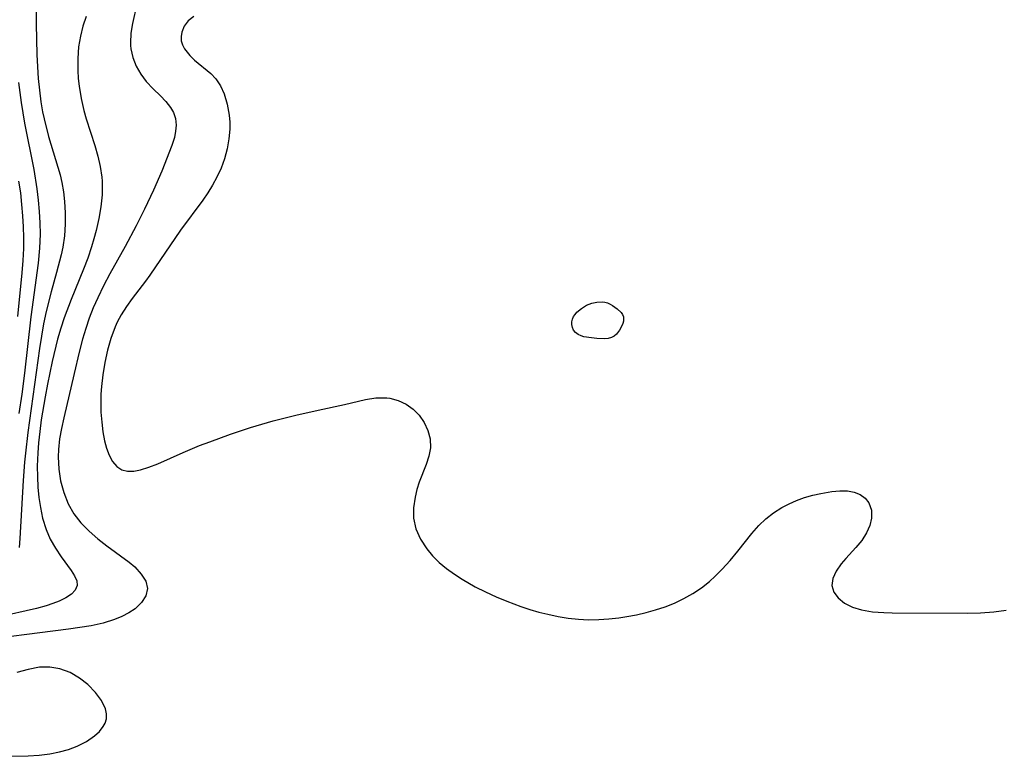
# Model space of a CAD drawing. Header units: inches. Extents: x 1073367 to 1082519, y 1569854 to 1574957.
# Tile 210 of 256: x 1076804 to 1076950, y 1573599 to 1573707. Entities that reach past the tile are written whole.
import ezdxf

# ---------------------------------------------------------------- set-up
doc = ezdxf.new("R2010")
doc.units = ezdxf.units.IN
doc.header["$MEASUREMENT"] = 0
doc.layers.add('CGG_CurvaNivelLidar_v1', color=7, linetype='Continuous', lineweight=30, true_color=0x008008)

msp = doc.modelspace()

# ---------------------------------------------------------------- linework, layer by layer
at = {"layer": 'CGG_CurvaNivelLidar_v1'}
for points in [[(1076806.8301, 1573710.2384, 67.5), (1076806.8651, 1573706.6799, 67.5), (1076806.988, 1573702.0728, 67.5), (1076807.2033, 1573698.5871, 67.5), (1076807.3704, 1573696.8559, 67.5), (1076807.5948, 1573695.137, 67.5), (1076807.8449, 1573693.6725, 67.5), (1076808.0583, 1573692.6345, 67.5), (1076808.7062, 1573690.0434, 67.5), (1076810.1021, 1573685.4961, 67.5), (1076810.4085, 1573684.3748, 67.5), (1076810.6661, 1573683.2449, 67.5), (1076810.9015, 1573681.849, 67.5), (1076811.0617, 1573680.4415, 67.5), (1076811.1706, 1573678.7596, 67.5), (1076811.1783, 1573677.0736, 67.5), (1076811.065, 1573675.3841, 67.5), (1076810.8265, 1573673.7038, 67.5), (1076810.5904, 1573672.5568, 67.5), (1076809.9127, 1573669.9752, 67.5), (1076809.0821, 1573667.0814, 67.5), (1076808.3599, 1573664.1982, 67.5), (1076807.9914, 1573662.3791, 67.5), (1076807.3975, 1573658.7433, 67.5), (1076805.6772, 1573646.3396, 67.5), (1076805.295, 1573643.2888, 67.5), (1076805.1589, 1573641.9437, 67.5), (1076804.9487, 1573639.2593, 67.5), (1076804.4676, 1573630.6736, 67.5), (1076804.3663, 1573629.3632, 67.5)], [(1076821.7463, 1573709.596, 68.5), (1076821.1224, 1573706.6989, 68.5), (1076820.889, 1573705.2783, 68.5), (1076820.8111, 1573703.8807, 68.5), (1076820.8308, 1573703.4658, 68.5), (1076820.8818, 1573702.9937, 68.5), (1076821.1805, 1573701.6831, 68.5), (1076821.6753, 1573700.4285, 68.5), (1076822.3331, 1573699.2506, 68.5), (1076823.1293, 1573698.1737, 68.5), (1076824.1763, 1573697.0715, 68.5), (1076825.2568, 1573696.0354, 68.5), (1076826.0564, 1573695.197, 68.5), (1076826.7405, 1573694.3148, 68.5), (1076827.1601, 1573693.5667, 68.5), (1076827.4472, 1573692.7104, 68.5), (1076827.5531, 1573691.7186, 68.5), (1076827.4855, 1573690.8192, 68.5), (1076827.2954, 1573689.8944, 68.5), (1076826.9329, 1573688.7313, 68.5), (1076825.4216, 1573684.9324, 68.5), (1076824.2247, 1573682.1373, 68.5), (1076822.8767, 1573679.3091, 68.5), (1076821.6414, 1573676.851, 68.5), (1076820.0076, 1573673.777, 68.5), (1076817.7538, 1573669.7436, 68.5), (1076816.8403, 1573667.9972, 68.5), (1076815.981, 1573666.2248, 68.5), (1076815.3262, 1573664.7402, 68.5), (1076814.7328, 1573663.2319, 68.5), (1076814.2081, 1573661.6925, 68.5), (1076813.7413, 1573660.1322, 68.5), (1076813.2254, 1573658.2, 68.5), (1076812.4736, 1573655.0631, 68.5), (1076810.9687, 1573648.4769, 68.5), (1076810.6263, 1573646.923, 68.5), (1076810.344, 1573645.3774, 68.5), (1076810.1626, 1573643.8368, 68.5), (1076810.1188, 1573642.7419, 68.5), (1076810.2102, 1573640.9425, 68.5), (1076810.49, 1573639.173, 68.5), (1076810.9541, 1573637.4554, 68.5), (1076811.6134, 1573635.8168, 68.5), (1076812.452, 1573634.3488, 68.5), (1076813.4962, 1573633.0106, 68.5), (1076814.6995, 1573631.7819, 68.5), (1076816.007, 1573630.6425, 68.5), (1076817.347, 1573629.5951, 68.5), (1076820.6058, 1573627.1958, 68.5), (1076821.4476, 1573626.4803, 68.5), (1076822.409, 1573625.4407, 68.5), (1076823.0622, 1573624.3646, 68.5), (1076823.3151, 1573623.2804, 68.5), (1076823.0901, 1573622.2181, 68.5), (1076822.4538, 1573621.2105, 68.5), (1076821.4864, 1573620.2953, 68.5), (1076820.5857, 1573619.6958, 68.5), (1076819.5615, 1573619.1686, 68.5), (1076818.4378, 1573618.7127, 68.5), (1076816.7745, 1573618.2027, 68.5), (1076815.0046, 1573617.8098, 68.5), (1076811.6769, 1573617.3055, 68.5), (1076796.9859, 1573615.4458, 68.5)], [(1076814.2493, 1573707.7497, 68), (1076813.7913, 1573706.3329, 68), (1076813.417, 1573704.8397, 68), (1076813.1545, 1573703.2869, 68), (1076813.0211, 1573701.5422, 68), (1076813.0284, 1573699.7622, 68), (1076813.0972, 1573698.6121, 68), (1076813.2172, 1573697.4593, 68), (1076813.5108, 1573695.6683, 68), (1076813.9283, 1573693.8939, 68), (1076814.2873, 1573692.6678, 68), (1076815.5646, 1573688.6915, 68), (1076815.9969, 1573687.1426, 68), (1076816.3471, 1573685.5871, 68), (1076816.581, 1573684.0247, 68), (1076816.6306, 1573683.4357, 68), (1076816.6243, 1573681.4122, 68), (1076816.4415, 1573679.6695, 68), (1076816.1378, 1573677.9244, 68), (1076815.7441, 1573676.1799, 68), (1076815.422, 1573674.9488, 68), (1076815.0579, 1573673.7236, 68), (1076814.494, 1573672.0896, 68), (1076813.8672, 1573670.4666, 68), (1076812.0347, 1573665.9936, 68), (1076811.0118, 1573663.2551, 68), (1076810.5236, 1573661.7333, 68), (1076810.0561, 1573660.1015, 68), (1076809.2373, 1573656.7956, 68), (1076808.5354, 1573653.4517, 68), (1076808.1912, 1573651.5934, 68), (1076807.6475, 1573648.1905, 68), (1076807.4233, 1573646.4867, 68), (1076807.2398, 1573644.7841, 68), (1076807.1229, 1573643.3076, 68), (1076807.0506, 1573641.3612, 68), (1076807.0672, 1573639.805, 68), (1076807.1488, 1573638.2638, 68), (1076807.2955, 1573636.7448, 68), (1076807.5106, 1573635.257, 68), (1076807.8308, 1573633.7, 68), (1076808.3434, 1573632.0078, 68), (1076808.9701, 1573630.5698, 68), (1076809.7193, 1573629.2396, 68), (1076810.5742, 1573627.982, 68), (1076812.0536, 1573625.9714, 68), (1076812.5586, 1573625.1658, 68), (1076812.8766, 1573624.4156, 68), (1076812.935, 1573623.7206, 68), (1076812.6601, 1573623.057, 68), (1076812.0869, 1573622.4518, 68), (1076811.2759, 1573621.9043, 68), (1076810.275, 1573621.417, 68), (1076809.3621, 1573621.0709, 68), (1076808.3709, 1573620.7558, 68), (1076806.936, 1573620.3628, 68), (1076805.4187, 1573619.9947, 68), (1076802.7792, 1573619.4136, 68)], [(1076830.1481, 1573707.7659, 69), (1076829.3489, 1573707.1184, 69), (1076828.7652, 1573706.3292, 69), (1076828.4046, 1573705.4541, 69), (1076828.2962, 1573704.8206, 69), (1076828.3224, 1573704.1834, 69), (1076828.4934, 1573703.5613, 69), (1076828.7955, 1573702.9586, 69), (1076829.5774, 1573701.9721, 69), (1076830.2937, 1573701.2944, 69), (1076832.6956, 1573699.3183, 69), (1076833.4283, 1573698.5495, 69), (1076834.0963, 1573697.5093, 69), (1076834.6277, 1573696.3133, 69), (1076835.1108, 1573694.8066, 69), (1076835.4142, 1573693.189, 69), (1076835.4831, 1573692.1696, 69), (1076835.4716, 1573691.1262, 69), (1076835.3434, 1573689.6708, 69), (1076835.088, 1573688.203, 69), (1076834.6992, 1573686.7416, 69), (1076834.1957, 1573685.365, 69), (1076833.5762, 1573684.016, 69), (1076832.9515, 1573682.8631, 69), (1076832.2612, 1573681.7353, 69), (1076831.5156, 1573680.633, 69), (1076828.2033, 1573676.1856, 69), (1076823.6913, 1573669.5867, 69), (1076823.0515, 1573668.7001, 69), (1076821.0853, 1573666.1337, 69), (1076820.2359, 1573664.954, 69), (1076819.4583, 1573663.7302, 69), (1076818.8597, 1573662.6022, 69), (1076818.5563, 1573661.9338, 69), (1076817.9216, 1573660.2362, 69), (1076817.4181, 1573658.4752, 69), (1076817.0236, 1573656.6709, 69), (1076816.7261, 1573654.841, 69), (1076816.5352, 1573653.1351, 69), (1076816.4575, 1573651.9996, 69), (1076816.4238, 1573650.8713, 69), (1076816.4532, 1573649.3554, 69), (1076816.5613, 1573647.8767, 69), (1076816.7407, 1573646.4531, 69), (1076816.9892, 1573645.1067, 69), (1076817.2754, 1573643.9969, 69), (1076817.6586, 1573642.9717, 69), (1076818.1713, 1573642.0445, 69), (1076818.8012, 1573641.312, 69), (1076819.5578, 1573640.8244, 69), (1076820.3769, 1573640.6266, 69), (1076821.2934, 1573640.64, 69), (1076822.2868, 1573640.8224, 69), (1076823.5294, 1573641.2033, 69), (1076824.8389, 1573641.714, 69), (1076828.5723, 1573643.3728, 69), (1076831.0321, 1573644.3988, 69), (1076832.5275, 1573644.9781, 69), (1076835.5777, 1573646.0843, 69), (1076838.5281, 1573647.067, 69), (1076840.1958, 1573647.5696, 69), (1076841.8707, 1573648.0385, 69), (1076845.2428, 1573648.8951, 69), (1076848.5493, 1573649.6445, 69), (1076852.4126, 1573650.4743, 69), (1076855.5445, 1573651.195, 69), (1076857.0302, 1573651.4276, 69), (1076858.6639, 1573651.4537, 69), (1076859.1185, 1573651.3957, 69), (1076860.3668, 1573651.0618, 69), (1076861.524, 1573650.5117, 69), (1076862.5666, 1573649.7793, 69), (1076863.4631, 1573648.8877, 69), (1076864.2025, 1573647.8184, 69), (1076864.7375, 1573646.6431, 69), (1076865.0512, 1573645.4049, 69), (1076865.1073, 1573644.0923, 69), (1076864.8835, 1573642.8528, 69), (1076864.4702, 1573641.6027, 69), (1076863.4649, 1573639.0124, 69), (1076863.117, 1573637.9043, 69), (1076862.8429, 1573636.7732, 69), (1076862.6187, 1573635.232, 69), (1076862.6319, 1573633.702, 69), (1076862.9801, 1573632.1088, 69), (1076863.6379, 1573630.5786, 69), (1076864.5613, 1573629.1374, 69), (1076865.4309, 1573628.1088, 69), (1076866.4162, 1573627.1458, 69), (1076867.4962, 1573626.2455, 69), (1076868.6552, 1573625.4082, 69), (1076869.7783, 1573624.6912, 69), (1076871.7429, 1573623.5646, 69), (1076873.2607, 1573622.7953, 69), (1076874.8199, 1573622.0789, 69), (1076876.4095, 1573621.4105, 69), (1076878.4631, 1573620.6373, 69), (1076879.784, 1573620.2066, 69), (1076881.1187, 1573619.8233, 69), (1076882.4638, 1573619.487, 69), (1076883.9693, 1573619.1711, 69), (1076885.4672, 1573618.9266, 69), (1076886.9696, 1573618.7595, 69), (1076888.4739, 1573618.6824, 69), (1076889.9661, 1573618.7049, 69), (1076891.4558, 1573618.8116, 69), (1076892.941, 1573618.985, 69), (1076894.141, 1573619.1671, 69), (1076895.5635, 1573619.4338, 69), (1076896.9707, 1573619.7548, 69), (1076898.3573, 1573620.1325, 69), (1076899.7838, 1573620.5967, 69), (1076901.1709, 1573621.1426, 69), (1076902.5493, 1573621.8037, 69), (1076903.8698, 1573622.56, 69), (1076905.1255, 1573623.4064, 69), (1076906.3062, 1573624.3429, 69), (1076907.1498, 1573625.1121, 69), (1076908.1825, 1573626.142, 69), (1076909.375, 1573627.4494, 69), (1076910.5108, 1573628.7996, 69), (1076912.5799, 1573631.4278, 69), (1076913.6116, 1573632.6242, 69), (1076914.6507, 1573633.6104, 69), (1076915.7862, 1573634.4916, 69), (1076917.0035, 1573635.2616, 69), (1076918.0712, 1573635.8132, 69), (1076919.1737, 1573636.2883, 69), (1076920.3739, 1573636.7181, 69), (1076921.5832, 1573637.0714, 69), (1076922.7859, 1573637.3476, 69), (1076924.3812, 1573637.6001, 69), (1076925.5729, 1573637.7051, 69), (1076926.6892, 1573637.6968, 69), (1076927.708, 1573637.5291, 69), (1076928.5863, 1573637.1727, 69), (1076929.3159, 1573636.6394, 69), (1076929.8613, 1573635.9497, 69), (1076930.241, 1573634.8769, 69), (1076930.268, 1573633.6676, 69), (1076930.0156, 1573632.586, 69), (1076929.5356, 1573631.5112, 69), (1076928.8097, 1573630.4079, 69), (1076927.9414, 1573629.3507, 69), (1076926.476, 1573627.7308, 69), (1076925.7973, 1573626.925, 69), (1076925.0547, 1573625.8526, 69), (1076924.5596, 1573624.7851, 69), (1076924.4069, 1573623.752, 69), (1076924.6764, 1573622.779, 69), (1076925.3144, 1573621.8996, 69), (1076926.2495, 1573621.1468, 69), (1076927.4289, 1573620.5531, 69), (1076928.7957, 1573620.1323, 69), (1076930.3848, 1573619.8755, 69), (1076932.0883, 1573619.7499, 69), (1076933.3261, 1573619.7067, 69), (1076944.4196, 1573619.6531, 69), (1076946.376, 1573619.7103, 69), (1076948.3208, 1573619.8606, 69), (1076950.1361, 1573620.1155, 69)], [(1076804.294, 1573698.0024, 67), (1076804.6587, 1573695.0557, 67), (1076805.181, 1573692.0187, 67), (1076806.5493, 1573685.1698, 67), (1076807.0011, 1573682.3068, 67), (1076807.1946, 1573680.6392, 67), (1076807.3376, 1573678.9693, 67), (1076807.4269, 1573677.2988, 67), (1076807.4563, 1573675.6294, 67), (1076807.3934, 1573673.5593, 67), (1076807.1862, 1573671.3148, 67), (1076806.0793, 1573663.4185, 67), (1076805.1773, 1573655.0884, 67), (1076804.7822, 1573652.0158, 67), (1076804.3325, 1573649.1171, 67)], [(1076804.298, 1573683.425, 66.5), (1076804.5483, 1573681.7096, 66.5), (1076804.7435, 1573679.988, 66.5), (1076804.8824, 1573678.3419, 66.5), (1076804.9732, 1573676.6935, 66.5), (1076805.011, 1573675.1079, 66.5), (1076804.995, 1573673.5225, 66.5), (1076804.9072, 1573671.7046, 66.5), (1076804.7618, 1573669.8882, 66.5), (1076804.1315, 1573663.4387, 66.5)], [(1076800.6496, 1573598.5257, 69), (1076805.7024, 1573598.6113, 69), (1076807.3201, 1573598.712, 69), (1076808.9016, 1573598.9002, 69), (1076810.3134, 1573599.1757, 69), (1076811.6636, 1573599.5514, 69), (1076812.9317, 1573600.0279, 69), (1076814.2989, 1573600.7238, 69), (1076815.4814, 1573601.5339, 69), (1076816.2157, 1573602.1988, 69), (1076816.7881, 1573602.9104, 69), (1076817.0629, 1573603.4155, 69), (1076817.2554, 1573604.0542, 69), (1076817.2742, 1573604.7932, 69), (1076817.102, 1573605.5423, 69), (1076816.5183, 1573606.7618, 69), (1076815.6408, 1573607.9679, 69), (1076814.5353, 1573609.1042, 69), (1076813.2866, 1573610.0836, 69), (1076811.9014, 1573610.8869, 69), (1076810.4037, 1573611.4493, 69), (1076808.9041, 1573611.6986, 69), (1076807.3595, 1573611.6668, 69), (1076805.6908, 1573611.3638, 69), (1076804.0078, 1573610.8753, 69)]]:
    msp.add_polyline3d(points, dxfattribs=at)
msp.add_polyline3d([(1076888.5, 1573660.3585, 69), (1076888.1527, 1573660.3945, 69), (1076887.7875, 1573660.4808, 69), (1076887.3637, 1573660.6215, 69), (1076886.9332, 1573660.8253, 69), (1076886.5487, 1573661.1018, 69), (1076886.2599, 1573661.4507, 69), (1076886.0736, 1573661.8529, 69), (1076885.9903, 1573662.2763, 69), (1076886.0085, 1573662.6864, 69), (1076886.1085, 1573663.0697, 69), (1076886.2663, 1573663.4369, 69), (1076886.4865, 1573663.7792, 69), (1076886.7567, 1573664.0972, 69), (1076887.4025, 1573664.6623, 69), (1076888.1612, 1573665.1257, 69), (1076888.9416, 1573665.4337, 69), (1076889.708, 1573665.5952, 69), (1076890.4746, 1573665.6244, 69), (1076890.8486, 1573665.5756, 69), (1076891.2509, 1573665.4616, 69), (1076891.6393, 1573665.2967, 69), (1076892.0129, 1573665.0941, 69), (1076892.7039, 1573664.6108, 69), (1076893.2735, 1573664.0536, 69), (1076893.4817, 1573663.7502, 69), (1076893.6121, 1573663.428, 69), (1076893.6466, 1573663.1124, 69), (1076893.6113, 1573662.7835, 69), (1076893.5221, 1573662.4465, 69), (1076893.3915, 1573662.1067, 69), (1076893.0377, 1573661.4391, 69), (1076892.5834, 1573660.8317, 69), (1076892.2729, 1573660.5721, 69), (1076891.8806, 1573660.3676, 69), (1076891.3719, 1573660.2276, 69), (1076890.8142, 1573660.1638, 69), (1076889.7001, 1573660.1884, 69)], close=True, dxfattribs=at)

doc.saveas('drawing.dxf')
